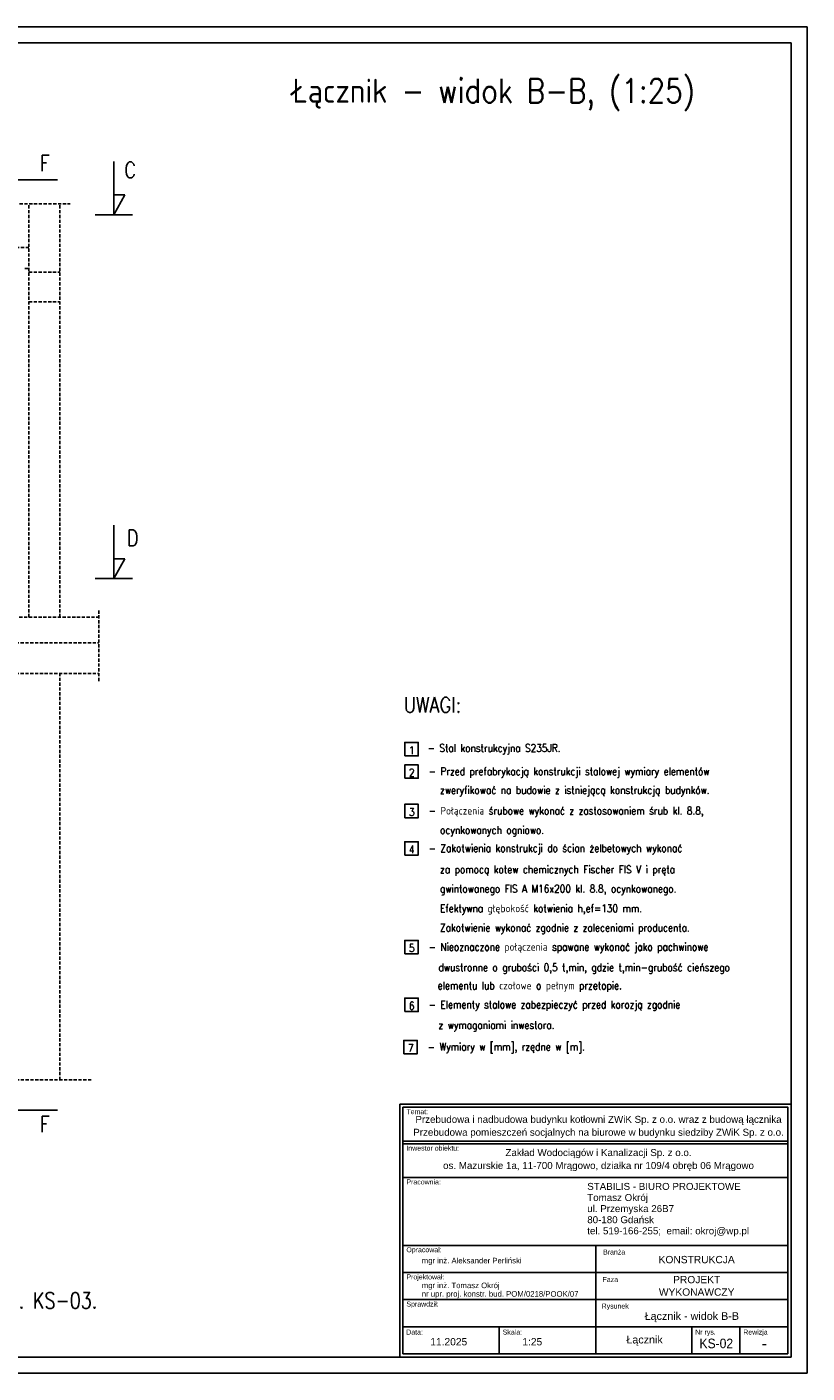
# Model space of a CAD drawing. Header units: centimetres. Extents: x 686402 to 1830517, y -1283654 to -666360.
# Tile 29 of 35: x 1775344 to 1781427, y -1033108 to -1022608. Entities that reach past the tile are written whole.
import ezdxf
from ezdxf.enums import TextEntityAlignment as Align

# ---------------------------------------------------------------- set-up
doc = ezdxf.new("R2010")
doc.units = ezdxf.units.CM
doc.header["$LTSCALE"] = 50
doc.header["$MEASUREMENT"] = 0
doc.linetypes.add('DASHED', pattern=[0.75, 0.5, -0.25])
for name, color, linetype in [('0-Ramki', 2, 'Continuous'), ('5', 9, 'Continuous'), ('k_stal_niewid', 4, 'DASHED'), ('k_stal_opisy_5', 2, 'Continuous'), ('k_stal_widok', 7, 'Continuous'), ('k_stal_wymiary', 3, 'Continuous')]:
    doc.layers.add(name, color=color, linetype=linetype)
doc.styles.add('MSE-200', font='romans.shx', dxfattribs={"width": 0.8, "height": 40})
doc.styles.add('ROMANS', font='ROMANS.SHX', dxfattribs={"width": 0.85})
doc.styles.add('standard2', font='ARIAL.TTF', dxfattribs={"height": 20})

msp = doc.modelspace()

# ---------------------------------------------------------------- linework, layer by layer
at = {"layer": '0-Ramki', "color": 1}
for p, q in [((1781301.6, -1022733.2), (1781301.6, -1032983.2)), ((1767201.6, -1032983.2), (1778250.6, -1032983.2))]:
    msp.add_line(p, q, dxfattribs=at)
at = {"layer": '0-Ramki', "color": 2}
for p, q in [((1778274.9, -1031035), (1778274.9, -1032958.9)), ((1781277.3, -1031035), (1781277.3, -1032958.9)), ((1779778.8, -1032112.1), (1778274.9, -1032112.1)), ((1778274.9, -1032112.1), (1778274.9, -1032747.2)), ((1779778.8, -1032747.2), (1779778.8, -1032112.1)), ((1778274.9, -1032323.8), (1779778.8, -1032323.8)), ((1778274.9, -1032535.5), (1779778.8, -1032535.5)), ((1779778.8, -1032535.5), (1781277.3, -1032535.5)), ((1778274.9, -1032747.2), (1779778.8, -1032747.2)), ((1778274.9, -1032958.9), (1778274.9, -1032747.2)), ((1779026.8, -1032958.9), (1779026.8, -1032747.2)), ((1779778.8, -1032958.9), (1779778.8, -1032747.2)), ((1780528.1, -1032958.9), (1780528.1, -1032747.2)), ((1780902.7, -1032958.9), (1780902.7, -1032747.2)), ((1781277.3, -1032747.2), (1781277.3, -1032958.9)), ((1781277.3, -1032958.9), (1778274.9, -1032958.9))]:
    msp.add_line(p, q, dxfattribs=at)
at = {"layer": '0-Ramki', "color": 1}
msp.add_lwpolyline([(1781301.6, -1022733.2), (1766701.6, -1022733.2)], dxfattribs=at)
msp.add_lwpolyline([(1778250.6, -1031010.7), (1781301.6, -1031010.7), (1781301.6, -1032983.2), (1778250.6, -1032983.2)], close=True, dxfattribs=at)
at = {"layer": '0-Ramki', "color": 2}
for points in [[(1778274.9, -1031035), (1781277.3, -1031035), (1781277.3, -1031298.6), (1778274.9, -1031298.6)], [(1778274.9, -1031319.3), (1781277.3, -1031319.3), (1781277.3, -1031582.9), (1778274.9, -1031582.9)], [(1779778.8, -1032112.1), (1781277.3, -1032112.1), (1781277.3, -1032323.8), (1779778.8, -1032323.8)], [(1779778.8, -1032323.8), (1781277.3, -1032323.8), (1781277.3, -1032535.5), (1779778.8, -1032535.5)], [(1779778.8, -1032535.5), (1781277.3, -1032535.5), (1781277.3, -1032747.2), (1779778.8, -1032747.2)]]:
    msp.add_lwpolyline(points, close=True, dxfattribs=at)
at = {"layer": '5'}
for points in [[(1778289.7, -1028294.3), (1778394.4, -1028294.3), (1778394.4, -1028189.5), (1778289.7, -1028189.5)], [(1778289.7, -1028469), (1778394.4, -1028469), (1778394.4, -1028364.3), (1778289.7, -1028364.3)], [(1778289.7, -1028776.2), (1778394.4, -1028776.2), (1778394.4, -1028671.5), (1778289.7, -1028671.5)], [(1778289.7, -1029068.3), (1778394.4, -1029068.3), (1778394.4, -1028963.5), (1778289.7, -1028963.5)], [(1778289.7, -1029838), (1778394.4, -1029838), (1778394.4, -1029733.3), (1778289.7, -1029733.3)], [(1778289.7, -1030288), (1778394.4, -1030288), (1778394.4, -1030183.3), (1778289.7, -1030183.3)], [(1778282.4, -1030617.8), (1778387.1, -1030617.8), (1778387.1, -1030513), (1778282.4, -1030513)]]:
    msp.add_lwpolyline(points, close=True, dxfattribs=at)
at = {"layer": 'k_stal_niewid'}
for p, q in [((1775248.5, -1023988.8), (1775682, -1023988.8)), ((1775359.2, -1027212.1), (1775359.2, -1023988.8)), ((1775599.2, -1027212.1), (1775599.2, -1023988.8)), ((1775359.2, -1024329.3), (1768537.5, -1024329.3)), ((1775328.2, -1024492.3), (1775359.2, -1024492.3)), ((1775359.2, -1024522.1), (1775599.2, -1024522.1)), ((1775359.2, -1024752.1), (1775599.2, -1024752.1)), ((1770221.3, -1027212.1), (1775903.5, -1027212.1)), ((1775903.5, -1027160.3), (1775903.5, -1027715.3)), ((1775219.2, -1027412.1), (1775903.5, -1027412.1)), ((1775219.2, -1027652.1), (1775903.5, -1027652.1)), ((1775599.2, -1030822.1), (1775599.2, -1027652.1)), ((1775845.4, -1030822.1), (1774695.8, -1030822.1))]:
    msp.add_line(p, q, dxfattribs=at)
at = {"layer": 'k_stal_widok'}
msp.add_lwpolyline([(1766576.6, -1033108.2), (1781426.6, -1033108.2), (1781426.6, -1022608.2), (1766576.6, -1022608.2)], close=True, dxfattribs=at)
at = {"layer": 'k_stal_wymiary'}
for p, q in [((1776021.9, -1024073.8), (1776021.9, -1023657.5)), ((1775166.9, -1023801.5), (1775583.2, -1023801.5)), ((1775166.9, -1023801.5), (1775583.2, -1023801.5)), ((1776021.9, -1024073.8), (1776107.8, -1023919)), ((1776107.8, -1023919), (1776021.9, -1023919)), ((1776168.1, -1024073.8), (1775875.8, -1024073.8)), ((1776021.9, -1026911.1), (1776021.9, -1026494.9)), ((1776021.9, -1026911.1), (1776107.8, -1026756.4)), ((1776107.8, -1026756.4), (1776021.9, -1026756.4)), ((1776168.1, -1026911.1), (1775875.8, -1026911.1)), ((1775166.9, -1031056.5), (1775583.2, -1031056.5))]:
    msp.add_line(p, q, dxfattribs=at)

# ---------------------------------------------------------------- texts
at = {"layer": '0-Ramki', "color": 1, "style": 'standard2'}
for s, height, p in [('Temat:', 38.92, (1778302.6, -1031069.3)), ('Inwestor obiektu:', 38.919, (1778302.6, -1031353.6)), ('Pracownia:', 38.92, (1778302.6, -1031617.2)), ('STABILIS - BIURO PROJEKTOWE', 54.486, (1779712.6, -1031652.2)), ('Tomasz Okrój', 54.486, (1779712.6, -1031738.8)), ('ul. Przemyska 26B7', 54.486, (1779712.6, -1031825.4)), ('80-180 Gdańsk', 54.486, (1779712.6, -1031912)), ('tel. 519-166-255;  email: okroj@wp.pl', 54.486, (1779712.6, -1031998.6)), ('Opracował:', 38.92, (1778302.6, -1032146.4)), ('mgr inż. Aleksander Perliński', 43.243, (1778422.2, -1032230.7)), ('Projektował:', 38.919, (1778302.6, -1032358.1)), ('mgr inż. Tomasz Okrój', 43.243, (1778422.2, -1032424.1)), ('Sprawdził:', 38.92, (1778302.6, -1032569.8)), ('nr upr. proj. konstr. bud. POM/0218/POOK/07', 43.243, (1778422.2, -1032490.6)), ('Data:', 38.92, (1778301.4, -1032788.6)), ('Skala:', 38.92, (1779053.4, -1032788.6)), ('Nr rys.', 38.92, (1780554.6, -1032788.6)), ('Rewizja', 38.92, (1780929.2, -1032788.6))]:
    msp.add_text(s, height=height, rotation=359.99997, dxfattribs=at).set_placement(p, align=Align.MIDDLE_LEFT)
for s, height, p in [('Branża', 38.92, (1779922.6, -1032163.9)), ('KONSTRUKCJA', 57.081, (1780565.9, -1032222.9)), ('Faza', 38.92, (1779892.5, -1032378.4)), ('PROJEKT', 57.08, (1780565.9, -1032379.1)), ('WYKONAWCZY', 57.08, (1780565.9, -1032476.3)), ('Rysunek', 38.92, (1779930.8, -1032585.6)), ('Łącznik - widok B-B', 60, (1780528, -1032663.2)), ('11.2025', 57.08, (1778632.7, -1032863.8)), ('1:25', 57.08, (1779284, -1032863.8)), ('Łącznik', 60, (1780159.8, -1032847.2)), ('-', 90.8, (1781093.5, -1032877))]:
    msp.add_text(s, height=height, rotation=359.99997, dxfattribs=at).set_placement(p, align=Align.MIDDLE_CENTER)
at = {"layer": '0-Ramki', "color": 1, "style": 'standard2', "width": 0.9}
msp.add_text('KS-02', height=75, rotation=359.99997, dxfattribs=at).set_placement((1780718.9, -1032877), align=Align.MIDDLE_CENTER)
at = {"layer": '0-Ramki', "color": 1, "width": 3341, "attachment_point": 2, "style": 'standard2'}
for s, insert, char_height in [('{\\fArial|b0|i0|c238|p34;Przebudowa i nadbudowa budynku kotłowni ZWiK Sp. z o.o. wraz z budową łącznika}', (1779800.5, -1031102), 54.4864), ('{\\fArial|b0|i0|c238|p34;Przebudowa pomieszczeń socjalnych na biurowe w budynku siedziby ZWiK Sp. z o.o.}', (1779800.5, -1031202.7), 54.4864), ('{\\fArial|b0|i0|c238|p34;Zakład Wodociągów i Kanalizacji Sp. z o.o.}', (1779800.5, -1031361.2), 54.486), ('{\\fArial|b0|i0|c238|p34;os. Mazurskie 1a, 11-700 Mrągowo, działka nr 109/4 obręb 06 Mrągowo}', (1779800.5, -1031461.8), 54.486)]:
    msp.add_mtext(s, dxfattribs=dict(at, insert=insert, char_height=char_height))
at = {"layer": '5', "style": 'ROMANS', "width": 0.85}
for s, p in [('- Stal konstrukcyjna S235JR. ', (1778468.8, -1028262.4)), ('- Przed prefabrykacją konstrukcji stalowej wymiary elementów ', (1778476.4, -1028444.7)), ('zweryfikować na budowie z istniejącą konstrukcją budynków.', (1778565.1, -1028590.9)), ('- Połączenia śrubowe wykonać z zastosowaniem śrub kl. 8.8, ', (1778476.4, -1028751.9)), ('ocynkowanych ogniowo. ', (1778565.1, -1028902.4)), ('- Zakotwienia konstrukcji do ścian żelbetowych wykonać', (1778476.4, -1029043.9)), ('za pomocą kotew chemicznych Fischer FIS V i pręta', (1778565.1, -1029210.2)), ('gwintowanego FIS A M16x200 kl. 8.8, ocynkowanego.', (1778565.1, -1029360.2)), ('Efektywna głębokość kotwienia h,ef=130 mm.', (1778565.1, -1029513.7)), ('Zakotwienie wykonać zgodnie z zaleceniami producenta.', (1778565.1, -1029663.7)), ('- Nieoznaczone połączenia spawane wykonać jako pachwinowe', (1778476.4, -1029813.7)), ('  dwustronne o grubości 0,5 t,min, gdzie t,min-grubość cieńszego', (1778483, -1029973.9)), ('  elementu lub czołowe o pełnym przetopie. ', (1778476.4, -1030115.3)), ('- Elementy stalowe zabezpieczyć przed korozją zgodnie ', (1778476.4, -1030263.7)), ('  z wymaganiami inwestora.', (1778483, -1030423.9)), ('- Wymiary w [mm], rzędne w [m].', (1778469.1, -1030593.4))]:
    msp.add_text(s, height=59.85, dxfattribs=at).set_placement(p)
for tag, p in [('1', (1778344.1, -1028280)), ('2', (1778344.1, -1028454.7)), ('3', (1778344.1, -1028761.9)), ('4', (1778344.1, -1029054)), ('5', (1778344.1, -1029823.7)), ('6', (1778344.1, -1030273.7)), ('7', (1778336.8, -1030603.5))]:
    msp.add_attdef(tag, text='1', height=59.9, dxfattribs=at).set_placement(p, align=Align.CENTER)
at = {"layer": 'k_stal_opisy_5', "ltscale": 0.6, "style": 'ROMANS', "width": 0.85}
msp.add_text('Łącznik - widok B-B, (1:25)', height=187.5, dxfattribs=at).set_placement((1777411.3, -1023199.9))
at = {"layer": 'k_stal_opisy_5', "color": 2, "style": 'ROMANS', "width": 0.85}
msp.add_text('UWAGI:', height=119.7, dxfattribs=at).set_placement((1778282, -1027956.8))
at = {"layer": 'k_stal_wymiary', "style": 'MSE-200', "width": 0.8}
for s, p in [('F', (1775444.1, -1023732.9)), ('C', (1776103.5, -1023786.5)), ('D', (1776124.4, -1026657)), ('F', (1775444.1, -1031228.4)), ('Uwaga: Położenie widoków A-A i B-B przedstawiono na rys. KS-03.', (1771205, -1032604.3))]:
    msp.add_text(s, height=125, dxfattribs=at).set_placement(p)

doc.saveas('drawing.dxf')
